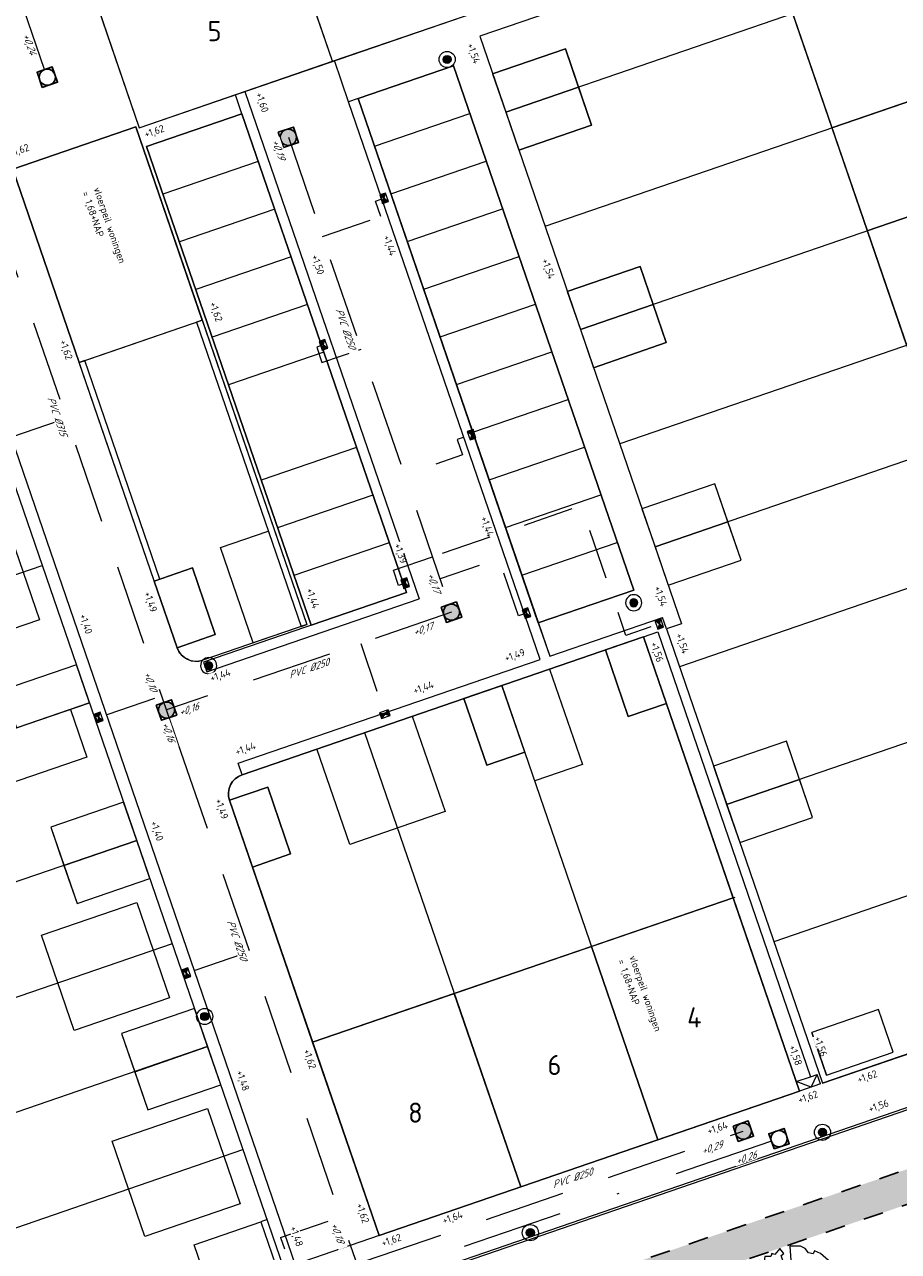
# Model space of a CAD drawing. Header units: metres. Extents: x 264570 to 266133, y 576109 to 577454.
# Tile 23 of 128: x 265119 to 265162, y 576830 to 576891. Entities that reach past the tile are written whole.
import ezdxf
from ezdxf.enums import TextEntityAlignment as Align

# ---------------------------------------------------------------- set-up
doc = ezdxf.new("R2010")
doc.units = ezdxf.units.M
for name, pattern in [('NLCS-HIDDEN', [4, 2, -2]), ('RI-HWA_KOLKAANSLUITING', [4.3, 2.5, -1.8]), ('RI-HWA_PVC', [6.4, 4, -2.4]), ('RI-VWA_PVC', [11, 5, -3, 0, -3])]:
    doc.linetypes.add(name, pattern=pattern)
for name, color, linetype, lineweight in [('B-BH-OG-BEBOUWING-G', 252, 'Continuous', 15), ('B-BH-OG-BEBOUWING-T50', 252, 'Continuous', 15), ('B-OI-RI-HWA_KOLK-S', 252, 'Continuous', 9), ('B-OI-RI-HWA_TRANSPORTLEIDING-G', 252, 'RI-HWA_PVC', 13), ('B-OI-RI-VWA-TRANSPORTLEIDING-G', 252, 'RI-VWA_PVC', 13), ('B-WE-GR-BOOM-S', 252, 'Continuous', 15), ('B-WE-KL-ET_LS_OV_LICHTMAST-S', 252, 'Continuous', 15), ('B-WE-KL-TRACE-A', 252, 'Continuous', 13), ('B-WE-KL-TRACE-GD', 252, 'NLCS-HIDDEN', 25), ('B-WE-OG-TOPOGRAFIE-G', 252, 'Continuous', 15), ('B-WE-RI-HWA-RIOOLPUT-S', 252, 'Continuous', 13), ('B-WE-RI-HWA_KOLKAANSLUITING-G', 252, 'RI-HWA_KOLKAANSLUITING', 18), ('B-WE-RI-VWA_RIOOLPUT_INSPECTIEPUT-S', 252, 'Continuous', 13), ('B-XX-AL-T25', 252, 'Continuous', 9), ('B-XX-RI-T25-200', 252, 'Continuous', 13)]:
    doc.layers.add(name, color=color, linetype=linetype, lineweight=lineweight)
doc.styles.add('NLCS-ISO-ANNOTATIVE-T25', font='NLCS-ISO.ttf', dxfattribs={"height": 2.5})
doc.styles.add('NLCS-ISO-M200-T18-SCHUIN', font='NLCS-ISO.ttf', dxfattribs={"oblique": 30, "height": 0.36})
doc.styles.add('NLCS-ISO-M200-T50', font='NLCS-ISO.ttf', dxfattribs={"height": 1})
doc.styles.get("Standard").update_dxf_attribs({"font": 'arial.ttf'})

# ---------------------------------------------------------------- blocks, each defined once
blk = doc.blocks.new('SGR-BOOM_06')
at = {"linetype": 'Continuous', "flags": 128}
blk.add_lwpolyline([(2.7, 3.52), (2.53, 3.94), (2.2, 4.06), (1.94, 4.52), (1.27, 4.69), (0.86, 4.52), (1.11, 4.27), (1.06, 3.81), (0.23, 3.98), (0.35, 4.32), (0.18, 4.69), (-0.15, 4.61), (-0.49, 4.69), (-1.15, 4.65), (-1.49, 4.48), (-1.95, 4.57), (-2.54, 4.11), (-2.12, 3.9), (-1.99, 3.64), (-1.58, 3.44), (-1.99, 2.89), (-2.54, 2.77), (-2.92, 3.1), (-2.62, 3.22), (-2.87, 3.86), (-3.63, 3.43), (-4, 3.02), (-3.79, 2.85), (-4, 2.51), (-4.42, 2.35), (-4.72, 2.05), (-5.01, 1.21), (-3.88, 0.92), (-3.71, 0.54), (-4, 0.29), (-4.51, 0.29), (-4.6, 0.56), (-5.09, 0.38), (-4.76, -0.17), (-4.93, -0.38), (-4.72, -0.54), (-4.88, -1.01), (-4.53, -1.18), (-4.72, -1.55), (-4.42, -1.59), (-4.29, -1.71), (-4.62, -2.11), (-3.92, -2.68), (-3.67, -2.43), (-3.46, -1.97), (-3.63, -1.76), (-3.42, -1.17), (-3.12, -1.34), (-2.79, -1.76), (-2.5, -2.01), (-2.79, -2.81), (-3.42, -2.93), (-3.67, -3.39), (-3.33, -3.77), (-2.83, -3.9), (-2.77, -4.02), (-2.71, -4.15), (-2.33, -3.73), (-1.83, -3.73), (-1.57, -3.9), (-1.7, -4.27), (-1.7, -4.61), (-1.15, -4.74), (-0.61, -4.69), (-0.49, -4.94), (-0.23, -4.65), (0.1, -4.48), (-0.06, -4.01), (0.27, -3.9), (0.77, -4.02), (0.86, -4.61), (1.15, -4.57), (1.44, -4.74), (2.07, -4.23), (2.37, -4.36), (2.32, -4.15), (2.66, -3.98), (2.41, -3.73), (2.11, -3.64), (2.57, -3.23), (2.62, -2.98), (3.16, -2.85), (3.54, -3.06), (3.79, -2.81), (3.77, -2.63), (4.12, -2.63), (4.12, -2.39), (4.46, -2.26), (4.46, -2.05), (4.08, -2.05), (4.54, -1.59), (4.25, -1.42), (4.63, -1.55), (4.75, -1.26), (4.54, -0.92), (4.84, -0.46), (4.67, -0.25), (4.25, -0.25), (3.75, 0.08), (4.08, 0.29), (4.38, 0.84), (4.54, 0.59), (4.88, 0.71), (4.67, 1.43), (4.71, 1.89), (4.5, 1.97), (4.16, 2.64), (3.83, 3.01), (3.37, 2.6), (3.66, 2.43), (3.91, 1.8), (3.54, 1.72), (3.33, 2.14), (2.99, 2.05), (2.66, 2.31), (2.24, 2.51), (2.45, 2.68), (2.32, 2.93), (2.53, 3.18), (2.87, 3.06), (3.16, 3.23)], close=True, dxfattribs=at)
blk.add_circle((0, 0), 0.15)
blk = doc.blocks.new('N-SRI-KOLK_STRAAT_450X300-SO')
h = blk.add_hatch(color=256)
h.dxf.hatch_style = 1
h.paths.add_polyline_path([(0, 0.75), (-1.125, 1.5), (-1.125, 0)])
h.paths.add_polyline_path([(1.125, 0), (1.125, 1.5), (0, 0.75)])
for p, q in [((-1.125, 0), (1.125, 1.5)), ((1.125, 0), (-1.125, 1.5))]:
    blk.add_line(p, q)
at = {"flags": 128}
blk.add_lwpolyline([(-1.125, 0), (1.125, 0), (1.125, 1.5), (-1.125, 1.5)], close=True, dxfattribs=at)
blk = doc.blocks.new('N-SRI-PUT_HWA-SO')
h = blk.add_hatch(color=256)
h.dxf.hatch_style = 1
h.paths.add_polyline_path([(-2, 0, 1), (2, 0, 1)])
at = {"lineweight": -3, "flags": 128}
blk.add_lwpolyline([(-2, -2), (2, -2), (2, 2), (-2, 2)], close=True, dxfattribs=at)
at = {"lineweight": -3}
blk.add_circle((0, 0), 2, dxfattribs=at)
blk = doc.blocks.new('N-SRI-PUT_SWA-SO')
h = blk.add_hatch(color=256)
h.paths.add_polyline_path([(-2, 2), (0, 2, 0.41155), (-2, 0.02)])
h.paths.add_polyline_path([(-2, -0.02, 0.408866), (-0.02, -2), (-2, -2)])
h.paths.add_polyline_path([(2, -0.02), (2, -2), (0.02, -2, 0.408866)])
h = blk.add_hatch(color=256)
h.paths.add_polyline_path([(0, 2, -0.41155), (2, 0.02), (2, 2)])
h.paths.add_polyline_path([(2, -0.02, -0.408866), (0.02, -2), (2, -2)])
h.paths.add_polyline_path([(-0.02, -2, -0.408866), (-2, -0.02), (-2, -2)])
at = {"flags": 128}
blk.add_lwpolyline([(-2, 2), (2, 2), (2, -2), (-2, -2)], close=True, dxfattribs=at)
at = {"lineweight": -3, "flags": 128}
blk.add_lwpolyline([(2, -2), (2, 2), (-2, 2), (-2, -2)], close=True, dxfattribs=at)
at = {"lineweight": -3}
blk.add_circle((0, 0), 2, dxfattribs=at)
blk = doc.blocks.new('*U32')
blk.add_hatch(color=0).paths.add_polyline_path([(-0.5, 0.05, 1), (0.5, -0.05, 1)])
at = {"color": 0}
for radius in [1, 0.5]:
    blk.add_circle((0, 0), radius, dxfattribs=at)
at = {"lineweight": 30, "flags": 104}
blk.add_attdef('NR.', text='', height=2.5, dxfattribs=at).set_placement((6.75, 1.25), align=Align.TOP_LEFT)

msp = doc.modelspace()

# ---------------------------------------------------------------- hatches: boundary and pattern name
at = {"layer": 'B-WE-KL-TRACE-A'}
h = msp.add_hatch(dxfattribs=at)
h.set_pattern_fill('DOTS', color=256, scale=0.5)
h.set_pattern_definition([(0, (265213.50372, 576754.34745), (0.079375, 0.15875), [0, -0.15875])])
edge = h.paths.add_edge_path()
edge.add_line((265245.427, 576937.04), (265177.867, 576914.053))
edge.add_arc((265180.15, 576907.436), 7, 109.03419, 199.0537)
edge.add_line((265173.534, 576905.151), (265198.213, 576833.693))
edge.add_line((265198.213, 576833.693), (265187.391, 576829.955))
edge.add_line((265187.391, 576829.955), (265213.504, 576754.347))
edge.add_line((265213.504, 576754.347), (265157.98, 576735.275))
edge.add_line((265157.98, 576735.275), (265156.42, 576734.739))
edge.add_line((265156.42, 576734.739), (265144.825, 576730.757))
edge.add_line((265144.825, 576730.757), (265165.437, 576670.748))
edge.add_line((265165.437, 576670.748), (265167.329, 576671.398))
edge.add_line((265167.329, 576671.398), (265174.209, 576651.367))
edge.add_line((265174.209, 576651.367), (265191.294, 576657.235))
edge.add_line((265191.294, 576657.235), (265191.904, 576655.462))
edge.add_line((265191.904, 576655.462), (265217.468, 576664.243))
edge.add_line((265217.468, 576664.243), (265217.969, 576662.782))
edge.add_line((265217.969, 576662.782), (265246.735, 576672.662))
edge.add_line((265246.735, 576672.662), (265218.131, 576755.937))
edge.add_line((265218.131, 576755.937), (265215.395, 576754.997))
edge.add_line((265215.395, 576754.997), (265189.934, 576828.717))
edge.add_line((265189.934, 576828.717), (265200.757, 576832.455))
edge.add_line((265200.757, 576832.455), (265175.424, 576905.804))
edge.add_arc((265180.15, 576907.436), 5, 109.0788, 199.0537, ccw=False)
edge.add_line((265178.516, 576912.161), (265246.071, 576935.147))
edge.add_line((265246.071, 576935.147), (265245.427, 576937.04))
h.paths.add_polyline_path([(265147.366, 576729.515), (265166.679, 576673.289), (265168.57, 576673.939), (265175.451, 576653.908), (265192.536, 576659.776), (265193.145, 576658.003), (265218.709, 576666.784), (265219.211, 576665.323), (265244.194, 576673.904), (265216.889, 576753.395)], flags=16)
h = msp.add_hatch(dxfattribs=at)
h.set_pattern_fill('DOTS', color=256, scale=0.5)
h.set_pattern_definition([(0, (265213.50372, 576751.05414), (0.079375, 0.15875), [0, -0.15875])])
edge = h.paths.add_edge_path()
edge.add_line((265157.98, 576735.275), (265128.517, 576821.046))
edge.add_line((265128.517, 576821.046), (265184.245, 576840.189))
edge.add_line((265184.245, 576840.189), (265187.722, 576830.068))
edge.add_line((265187.722, 576830.068), (265189.281, 576830.608))
edge.add_line((265189.281, 576830.608), (265185.806, 576840.725))
edge.add_line((265185.806, 576840.725), (265194.726, 576843.79))
edge.add_line((265194.726, 576843.79), (265194.188, 576845.349))
edge.add_line((265194.188, 576845.349), (265188.098, 576843.257))
edge.add_line((265188.098, 576843.257), (265167.527, 576903.142))
edge.add_line((265167.527, 576903.142), (265173.517, 576905.199))
edge.add_arc((265180.15, 576907.436), 7, 184.98798, 198.63142, ccw=False)
edge.add_line((265173.177, 576906.827), (265166.991, 576904.703))
edge.add_line((265166.991, 576904.703), (265162.382, 576918.121))
edge.add_line((265162.382, 576918.121), (265112.423, 576900.959))
edge.add_line((265112.423, 576900.959), (265110.487, 576906.593))
edge.add_line((265110.487, 576906.593), (265086.229, 576898.26))
edge.add_line((265086.229, 576898.26), (265084.078, 576904.521))
edge.add_line((265084.078, 576904.521), (265082.517, 576903.985))
edge.add_line((265082.517, 576903.985), (265085.194, 576896.192))
edge.add_line((265085.194, 576896.192), (265109.463, 576904.497))
edge.add_line((265109.463, 576904.497), (265113.884, 576891.625))
edge.add_line((265113.884, 576891.625), (265084.703, 576881.601))
edge.add_line((265084.703, 576881.601), (265105.644, 576820.637))
edge.add_line((265105.644, 576820.637), (265107.205, 576821.174))
edge.add_line((265107.205, 576821.174), (265086.8, 576880.577))
edge.add_line((265086.8, 576880.577), (265115.981, 576890.601))
edge.add_line((265115.981, 576890.601), (265112.959, 576899.399))
edge.add_line((265112.959, 576899.399), (265161.358, 576916.024))
edge.add_line((265161.358, 576916.024), (265186.538, 576842.721))
edge.add_line((265186.538, 576842.721), (265126.421, 576822.071))
edge.add_line((265126.421, 576822.071), (265156.42, 576734.739))
edge.add_line((265156.42, 576734.739), (265157.98, 576735.275))

# ---------------------------------------------------------------- linework, layer by layer
at = {"layer": 'B-BH-OG-BEBOUWING-G', "flags": 128}
for points in [[(265131.963, 576895.292), (265122.374, 576891.998), (265124.396, 576886.111), (265133.985, 576889.405)], [(265168.339, 576889.39), (265166.39, 576895.064), (265156.8, 576891.77), (265158.749, 576886.096)], [(265145.534, 576890.015), (265141.921, 576888.774), (265142.571, 576886.882), (265146.184, 576888.123)], [(265168.339, 576889.39), (265158.749, 576886.096), (265160.504, 576880.988), (265170.094, 576884.283)], [(265146.184, 576888.123), (265142.571, 576886.882), (265143.221, 576884.991), (265146.834, 576886.232)], [(265124.222, 576886.157), (265118.121, 576884.061), (265121.416, 576874.471), (265121.699, 576874.569), (265127.516, 576876.567)], [(265170.094, 576884.283), (265160.504, 576880.988), (265162.453, 576875.314), (265172.043, 576878.608)], [(265149.238, 576879.233), (265145.625, 576877.992), (265146.275, 576876.101), (265149.887, 576877.342)], [(265149.887, 576877.342), (265146.275, 576876.101), (265146.924, 576874.209), (265150.537, 576875.45)], [(265152.941, 576868.452), (265149.329, 576867.211), (265149.978, 576865.319), (265153.591, 576866.56)], [(265153.591, 576866.56), (265149.978, 576865.319), (265150.628, 576863.428), (265154.241, 576864.669)], [(265127.032, 576864.278), (265125.14, 576863.628), (265126.277, 576860.318), (265128.169, 576860.968)], [(265147.514, 576860.211), (265148.651, 576856.901), (265150.543, 576857.551), (265149.405, 576860.861)], [(265121.279, 576859.479), (265117.666, 576858.238), (265118.316, 576856.346), (265121.929, 576857.587)], [(265140.492, 576857.799), (265141.629, 576854.489), (265143.52, 576855.139), (265142.383, 576858.449)], [(265156.492, 576855.683), (265152.879, 576854.442), (265153.529, 576852.55), (265157.142, 576853.791)], [(265128.876, 576852.752), (265130.013, 576849.442), (265131.905, 576850.092), (265130.768, 576853.402)], [(265157.142, 576853.791), (265153.529, 576852.55), (265154.179, 576850.659), (265157.792, 576851.9)], [(265123.623, 576852.655), (265120.01, 576851.414), (265120.66, 576849.522), (265124.273, 576850.763)], [(265124.273, 576850.763), (265120.66, 576849.522), (265121.31, 576847.631), (265124.922, 576848.872)], [(265153.851, 576847.919), (265146.829, 576845.506), (265150.123, 576835.916), (265157.146, 576838.329)], [(265146.829, 576845.506), (265140.02, 576843.167), (265143.314, 576833.577), (265150.123, 576835.916)], [(265140.02, 576843.167), (265132.997, 576840.755), (265136.292, 576831.165), (265143.314, 576833.577)], [(265127.137, 576842.427), (265123.524, 576841.186), (265124.173, 576839.294), (265127.786, 576840.535)], [(265161.064, 576842.374), (265157.754, 576841.237), (265158.479, 576839.125), (265161.789, 576840.262)], [(265127.786, 576840.535), (265124.173, 576839.294), (265124.823, 576837.403), (265128.436, 576838.644)]]:
    msp.add_lwpolyline(points, close=True, dxfattribs=at)
at = {"layer": 'B-OI-RI-HWA_TRANSPORTLEIDING-G'}
msp.add_line((265135.566, 576829.891), (265154.355, 576836.344), dxfattribs=at)
for points in [[(265114.998, 576888.536), (265126.463, 576855.147), (265135.184, 576829.759)], [(265131.792, 576885.633), (265136.064, 576873.199), (265139.882, 576862.083)], [(265139.882, 576862.083), (265125.748, 576857.232)]]:
    msp.add_lwpolyline(points, dxfattribs=at)
at = {"layer": 'B-OI-RI-VWA-TRANSPORTLEIDING-G'}
msp.add_line((265155.747, 576835.844), (265106.371, 576818.899), dxfattribs=at)
at = {"layer": 'B-OI-RI-VWA-TRANSPORTLEIDING-G', "flags": 128}
msp.add_lwpolyline([(265119.705, 576888.993), (265116.77, 576897.538)], dxfattribs=at)
at = {"layer": 'B-WE-KL-TRACE-GD', "ltscale": 0.5, "flags": 128}
msp.add_lwpolyline([(265082.517, 576903.985), (265085.194, 576896.192), (265109.463, 576904.497), (265113.884, 576891.625), (265084.703, 576881.601), (265105.644, 576820.637), (265107.205, 576821.174), (265086.8, 576880.577), (265115.981, 576890.601), (265112.959, 576899.399), (265161.358, 576916.024), (265186.538, 576842.721), (265126.421, 576822.071), (265156.42, 576734.739), (265157.98, 576735.275), (265128.517, 576821.046), (265184.245, 576840.189), (265187.722, 576830.068), (265189.281, 576830.608), (265185.806, 576840.725), (265194.726, 576843.79), (265194.188, 576845.349), (265188.098, 576843.257), (265167.527, 576903.142), (265173.517, 576905.199, -0.059601), (265173.177, 576906.827), (265166.991, 576904.703), (265162.918, 576916.56)], format="xyb", dxfattribs=at)
at = {"layer": 'B-WE-OG-TOPOGRAFIE-G'}
for p, q in [((265151.074, 576908.439), (265173.257, 576843.863)), ((265133.985, 576889.405), (265129.94, 576901.179)), ((265120.351, 576897.886), (265124.396, 576886.111)), ((265166.39, 576895.064), (265142.571, 576886.882)), ((265124.396, 576886.111), (265144.55, 576893.034)), ((265146.077, 576892.29), (265141.28, 576890.642)), ((265141.28, 576890.642), (265151.288, 576861.508)), ((265141.921, 576888.774), (265145.534, 576890.015)), ((265145.534, 576890.015), (265146.834, 576886.232)), ((265134.782, 576887.395), (265134.08, 576889.438)), ((265168.339, 576889.39), (265144.52, 576881.208)), ((265129.489, 576886.798), (265129.163, 576887.748)), ((265129.635, 576887.911), (265138.279, 576862.749)), ((265135.255, 576887.557), (265134.782, 576887.395)), ((265144.283, 576859.736), (265134.782, 576887.395)), ((265135.255, 576887.557), (265144.756, 576859.898)), ((265136.067, 576885.193), (265140.796, 576886.817)), ((265118.121, 576884.061), (265124.222, 576886.157)), ((265124.222, 576886.157), (265132.702, 576861.468)), ((265146.834, 576886.232), (265143.221, 576884.991)), ((265130.301, 576884.433), (265125.572, 576882.809)), ((265136.879, 576882.828), (265141.608, 576884.453)), ((265126.277, 576860.318), (265118.121, 576884.061)), ((265170.094, 576884.283), (265146.275, 576876.101)), ((265131.563, 576829.541), (265113.269, 576882.796)), ((265131.113, 576882.069), (265126.385, 576880.445)), ((265137.692, 576880.464), (265142.42, 576882.088)), ((265131.926, 576879.705), (265127.197, 576878.08)), ((265138.504, 576878.1), (265143.233, 576879.724)), ((265145.625, 576877.992), (265149.238, 576879.233)), ((265149.238, 576879.233), (265150.537, 576875.45)), ((265172.043, 576878.608), (265148.224, 576870.426)), ((265132.738, 576877.34), (265128.009, 576875.716)), ((265139.316, 576875.735), (265144.045, 576877.36)), ((265121.416, 576874.471), (265127.516, 576876.567)), ((265127.516, 576876.567), (265127.232, 576876.469)), ((265127.232, 576876.469), (265132.419, 576861.37)), ((265150.537, 576875.45), (265146.924, 576874.209)), ((265121.699, 576874.569), (265121.416, 576874.471)), ((265125.424, 576863.726), (265121.699, 576874.569)), ((265133.55, 576874.976), (265128.821, 576873.351)), ((265140.128, 576873.371), (265144.857, 576874.995)), ((265173.797, 576873.501), (265149.978, 576865.319)), ((265140.94, 576871.006), (265145.669, 576872.631)), ((265135.174, 576870.247), (265130.446, 576868.623)), ((265141.753, 576868.642), (265146.481, 576870.266)), ((265135.987, 576867.883), (265131.258, 576866.258)), ((265135.987, 576867.883), (265136.799, 576865.518)), ((265142.565, 576866.278), (265147.294, 576867.902)), ((265152.941, 576868.452), (265149.329, 576867.211)), ((265154.241, 576864.669), (265152.941, 576868.452)), ((265175.751, 576867.812), (265151.185, 576859.374)), ((265117.832, 576866.436), (265119.456, 576861.707)), ((265128.43, 576865.287), (265130.794, 576866.099)), ((265136.799, 576865.518), (265132.07, 576863.894)), ((265143.377, 576863.913), (265148.106, 576865.538)), ((265130.054, 576860.558), (265128.43, 576865.287)), ((265096.177, 576856.354), (265119.59, 576864.397)), ((265125.14, 576863.628), (265127.032, 576864.278)), ((265127.032, 576864.278), (265128.169, 576860.968)), ((265150.628, 576863.428), (265154.241, 576864.669)), ((265125.14, 576863.628), (265125.424, 576863.726)), ((265126.277, 576860.318), (265125.14, 576863.628)), ((265137.643, 576863.059), (265127.581, 576859.603)), ((265127.743, 576859.13), (265138.279, 576862.749)), ((265144.756, 576859.898), (265150.345, 576861.819)), ((265119.456, 576861.707), (265114.727, 576860.083)), ((265132.702, 576861.468), (265127.548, 576859.697)), ((265132.419, 576861.37), (265130.054, 576860.558)), ((265132.419, 576861.37), (265132.702, 576861.468)), ((265144.189, 576861.549), (265144.756, 576859.898)), ((265151.288, 576861.508), (265150.54, 576861.251)), ((265150.54, 576861.251), (265158.281, 576838.718)), ((265128.169, 576860.968), (265126.277, 576860.318)), ((265149.405, 576860.861), (265129.496, 576854.022)), ((265147.514, 576860.211), (265149.405, 576860.861)), ((265157.146, 576838.329), (265149.405, 576860.861)), ((265150.115, 576861.105), (265157.692, 576839.045)), ((265178.095, 576860.989), (265153.529, 576852.55)), ((265148.651, 576856.901), (265147.514, 576860.211)), ((265121.279, 576859.479), (265117.666, 576858.238)), ((265121.929, 576857.587), (265121.279, 576859.479)), ((265127.581, 576859.603), (265127.743, 576859.13)), ((265129.301, 576854.59), (265144.283, 576859.736)), ((265144.748, 576859.261), (265146.372, 576854.532)), ((265142.383, 576858.449), (265150.123, 576835.916)), ((265121.929, 576857.587), (265098.517, 576849.545)), ((265118.316, 576856.346), (265121.929, 576857.587)), ((265141.629, 576854.489), (265140.492, 576857.799)), ((265150.543, 576857.551), (265148.651, 576856.901)), ((265120.983, 576857.262), (265121.795, 576854.898)), ((265137.938, 576856.922), (265139.563, 576852.193)), ((265135.574, 576856.11), (265143.314, 576833.577)), ((265134.834, 576850.569), (265133.209, 576855.298)), ((265143.52, 576855.139), (265141.629, 576854.489)), ((265156.492, 576855.683), (265152.879, 576854.442)), ((265157.792, 576851.9), (265156.492, 576855.683)), ((265121.795, 576854.898), (265117.066, 576853.273)), ((265129.496, 576854.022), (265129.301, 576854.59)), ((265146.372, 576854.532), (265144.008, 576853.72)), ((265180.434, 576854.179), (265155.868, 576845.741)), ((265128.876, 576852.752), (265130.768, 576853.402)), ((265130.768, 576853.402), (265131.905, 576850.092)), ((265123.623, 576852.655), (265120.01, 576851.414)), ((265128.876, 576852.752), (265136.292, 576831.165)), ((265130.013, 576849.442), (265128.876, 576852.752)), ((265139.563, 576852.193), (265134.834, 576850.569)), ((265154.179, 576850.659), (265157.792, 576851.9)), ((265120.01, 576851.414), (265121.31, 576847.631)), ((265124.273, 576850.763), (265100.861, 576842.721)), ((265131.905, 576850.092), (265130.013, 576849.442)), ((265130.013, 576849.442), (265132.997, 576840.755)), ((265121.31, 576847.631), (265124.922, 576848.872)), ((265132.997, 576840.755), (265153.851, 576847.919)), ((265153.851, 576847.919), (265153.946, 576847.951)), ((265119.545, 576846.057), (265124.274, 576847.682)), ((265124.274, 576847.682), (265125.898, 576842.953)), ((265158.281, 576838.718), (265182.847, 576847.157)), ((265121.17, 576841.329), (265119.545, 576846.057)), ((265126.032, 576845.642), (265102.62, 576837.6)), ((265183.659, 576844.793), (265137.104, 576828.801)), ((265125.898, 576842.953), (265121.17, 576841.329)), ((265140.02, 576843.167), (265132.997, 576840.755)), ((265127.137, 576842.427), (265123.524, 576841.186)), ((265161.789, 576840.262), (265161.064, 576842.374)), ((265123.524, 576841.186), (265124.823, 576837.403)), ((265157.754, 576841.237), (265158.479, 576839.125)), ((265158.479, 576839.125), (265157.754, 576841.237)), ((265127.786, 576840.535), (265104.374, 576832.493)), ((265132.997, 576840.755), (265133.281, 576840.852)), ((265156.983, 576838.801), (265157.692, 576839.045)), ((265157.713, 576838.523), (265156.983, 576838.801)), ((265158.186, 576838.686), (265157.146, 576838.329)), ((265157.692, 576839.045), (265158.024, 576839.159)), ((265157.713, 576838.523), (265158.024, 576839.159)), ((265158.186, 576838.686), (265158.024, 576839.159)), ((265124.823, 576837.403), (265128.436, 576838.644)), ((265136.292, 576831.165), (265157.146, 576838.329)), ((265123.054, 576835.843), (265127.783, 576837.468)), ((265127.783, 576837.468), (265129.407, 576832.739)), ((265124.678, 576831.114), (265123.054, 576835.843)), ((265106.128, 576827.386), (265129.541, 576835.428)), ((265129.407, 576832.739), (265124.678, 576831.114)), ((265127.121, 576830.714), (265130.431, 576831.851)), ((265130.734, 576831.955), (265130.431, 576831.851)), ((265130.431, 576831.851), (265131.156, 576829.739)), ((265136.292, 576831.165), (265132.13, 576829.736)), ((265127.846, 576828.602), (265127.121, 576830.714))]:
    msp.add_line(p, q, dxfattribs=at)
for points in [[(265129.94, 576901.179), (265120.351, 576897.886), (265124.396, 576886.111), (265133.985, 576889.405)], [(265133.985, 576889.405), (265144.55, 576893.034), (265144.477, 576893.247), (265145.614, 576893.637), (265146.077, 576892.29), (265141.28, 576890.642), (265151.288, 576861.508), (265150.54, 576861.251), (265158.281, 576838.718)], [(265121.416, 576874.471), (265118.121, 576884.061), (265124.222, 576886.157), (265127.516, 576876.567)], [(265132.163, 576829.641), (265113.804, 576883.086)], [(265150.54, 576861.251), (265150.347, 576861.813)], [(265149.405, 576860.861), (265150.115, 576861.105)], [(265153.851, 576847.919), (265157.146, 576838.329), (265136.292, 576831.165), (265132.997, 576840.755)], [(265137.25, 576828.745), (265183.597, 576844.666)], [(265173.257, 576843.863), (265158.281, 576838.718)]]:
    msp.add_lwpolyline(points, dxfattribs=at)
for points in [[(265139.984, 576889.182), (265148.918, 576863.173), (265144.189, 576861.549), (265135.255, 576887.557)], [(265139.984, 576889.182), (265135.255, 576887.557), (265144.189, 576861.549), (265148.918, 576863.173)], [(265129.489, 576886.798), (265137.643, 576863.059), (265132.915, 576861.435), (265124.76, 576885.173)], [(265132.915, 576861.435), (265137.643, 576863.059), (265129.489, 576886.798), (265124.76, 576885.173)], [(265161.789, 576840.262), (265161.064, 576842.374), (265157.754, 576841.237), (265158.479, 576839.125)]]:
    msp.add_lwpolyline(points, close=True, dxfattribs=at)
msp.add_lwpolyline([(265118.121, 576884.061), (265124.222, 576886.157), (265132.702, 576861.468), (265127.548, 576859.697, -0.414214), (265126.277, 576860.318)], format="xyb", close=True, dxfattribs=at)
for points in [[(265127.516, 576876.567), (265132.702, 576861.468), (265127.548, 576859.697, -0.414214), (265126.277, 576860.318), (265121.416, 576874.471)], [(265132.997, 576840.755), (265128.876, 576852.752, -0.413921), (265129.496, 576854.022), (265149.405, 576860.861), (265153.851, 576847.919)]]:
    msp.add_lwpolyline(points, format="xyb", dxfattribs=at)
for centre, start, end in [((265127.223, 576860.643), 198.95802, 288.95802), ((265129.822, 576853.077), 109.0152, 198.95802)]:
    msp.add_arc(centre, 1, start, end, dxfattribs=at)
at = {"layer": 'B-WE-RI-HWA_KOLKAANSLUITING-G'}
for p, q in [((265136.111, 576882.464), (265136.395, 576882.561)), ((265136.371, 576881.707), (265136.111, 576882.464)), ((265133.482, 576880.715), (265136.371, 576881.707)), ((265118.085, 576870.776), (265120.781, 576871.702)), ((265135.381, 576860.536), (265136.558, 576857.077)), ((265122.813, 576857.013), (265125.509, 576857.939)), ((265127.171, 576844.328), (265129.862, 576845.253)), ((265131.407, 576831.073), (265134.382, 576832.095)), ((265131.407, 576831.073), (265131.602, 576830.506))]:
    msp.add_line(p, q, dxfattribs=at)
for points in [[(265133.389, 576875.291), (265133.2, 576875.226), (265133.46, 576874.469), (265135.399, 576875.135)], [(265137.45, 576863.469), (265137.261, 576863.404), (265137.001, 576864.16), (265138.94, 576864.826)]]:
    msp.add_lwpolyline(points, dxfattribs=at)
at = {"layer": 'B-WE-RI-HWA_KOLKAANSLUITING-G', "flags": 128}
for points in [[(265140.456, 576870.739), (265140.172, 576870.642), (265140.432, 576869.885), (265137.543, 576868.893)], [(265143.461, 576861.991), (265143.206, 576861.904), (265142.233, 576864.736), (265139.313, 576863.739)]]:
    msp.add_lwpolyline(points, dxfattribs=at)

# ---------------------------------------------------------------- block references
at = {"layer": 'B-OI-RI-HWA_KOLK-S', "xscale": 0.2, "yscale": 0.2, "zscale": 0.2}
for p, rotation in [((265136.395, 576882.561), 288.9580202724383), ((265133.389, 576875.291), 288.9580202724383), ((265141.023, 576870.934), 108.9580202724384), ((265137.45, 576863.469), 288.9580202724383), ((265143.461, 576861.991), 288.9580202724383), ((265150.332, 576861.55), 108.9580202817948), ((265122.246, 576856.818), 288.9580202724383), ((265136.525, 576857.172), 198.9580202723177), ((265126.603, 576844.133), 288.9580202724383)]:
    msp.add_blockref('N-SRI-KOLK_STRAAT_450X300-SO', p, dxfattribs=dict(at, rotation=rotation))
at = {"layer": 'B-WE-GR-BOOM-S', "xscale": 0.5999999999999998, "yscale": 0.5999999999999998, "rotation": 288.9573062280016}
msp.add_blockref('SGR-BOOM_06', (265156.945, 576827.554), dxfattribs=at)
at = {"layer": 'B-WE-KL-ET_LS_OV_LICHTMAST-S', "zscale": 0.4}
for p, xscale, yscale, rotation in [((265139.665, 576889.495), 0.4, 0.4, 288.9580202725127), ((265148.92, 576862.55), -0.4000000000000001, 0.4000000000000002, 288.9580202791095), ((265127.84, 576859.427), -0.4000000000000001, 0.4000000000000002, 288.9580202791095), ((265127.643, 576842.03), 0.4, 0.4, 288.9580202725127), ((265158.281, 576836.287), 0.4, 0.4, 288.9580202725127), ((265143.792, 576831.309), 0.4, 0.4, 288.9580202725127)]:
    msp.add_blockref('*U32', p, dxfattribs=dict(at, xscale=xscale, yscale=yscale, rotation=rotation))
at = {"layer": 'B-WE-RI-HWA-RIOOLPUT-S', "xscale": 0.2000000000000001, "yscale": 0.2000000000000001, "zscale": 0.2000000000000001, "rotation": 288.9573062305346}
for p in [(265131.792, 576885.633), (265139.882, 576862.083), (265125.749, 576857.228), (265154.355, 576836.344)]:
    msp.add_blockref('N-SRI-PUT_HWA-SO', p, dxfattribs=at)
at = {"layer": 'B-WE-RI-VWA_RIOOLPUT_INSPECTIEPUT-S', "xscale": 0.2, "yscale": 0.2, "zscale": 0.2, "rotation": 288.9580202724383}
for p in [(265119.835, 576888.615), (265156.127, 576835.97)]:
    msp.add_blockref('N-SRI-PUT_SWA-SO', p, dxfattribs=at)

# ---------------------------------------------------------------- texts
at = {"layer": 'B-BH-OG-BEBOUWING-T50', "style": 'NLCS-ISO-M200-T50'}
for s, p in [('5', (265128.132, 576890.901)), ('7', (265122.811, 576880.536)), ('4', (265151.926, 576841.991)), ('6', (265144.988, 576839.628)), ('8', (265138.093, 576837.264))]:
    msp.add_text(s, height=1, dxfattribs=at).set_placement(p, align=Align.MIDDLE)

# ---------------------------------------------------------------- next in the draw order: texts
at = {"layer": 'B-XX-AL-T25', "char_height": 0.36, "attachment_point": 1, "style": 'NLCS-ISO-ANNOTATIVE-T25', "bg_fill": 3, "bg_fill_color": 256, "bg_fill_transparency": 0}
for s, width, insert, rotation, box_fill_scale in [('+1,54', 0.5, (265140.99, 576890.345), 288.84181, 1.15), ('+1,60', 0.5, (265130.509, 576887.904), 288.84181, 1.15), ('+1,62', 0.5, (265124.608, 576885.944), 18.84181, 1.15), ('+1,62', 0.5, (265117.905, 576885.003), 18.84181, 1.15), ('+1,44', 0.5, (265136.829, 576880.823), 288.84181, 1.15), ('+1,50', 0.5, (265133.274, 576879.854), 288.84181, 1.15), ('+1,54', 0.5, (265144.697, 576879.662), 288.84181, 1.15), ('+1,62', 0.5, (265128.221, 576877.518), 288.84181, 1.15), ('+1,62', 0.5, (265120.784, 576875.635), 288.84181, 1.15), ('+1,39', 0.5, (265137.374, 576865.54), 288.84181, 1.15), ('+1,49', 0.5, (265124.969, 576863.145), 288.84181, 1.15), ('+1,44', 0.5, (265133.012, 576863.326), 288.84181, 1.15), ('+1,40', 0.5, (265121.762, 576862.044), 288.84181, 1.15), ('+1,54', 0.5, (265151.339, 576861.083), 288.84181, 1.15), ('+1,49', 0.5, (265142.469, 576859.956), 18.84181, 1.15), ('+1,44', 0.5, (265127.863, 576858.964), 18.84181, 1.15), ('+1,44', 0.5, (265137.936, 576858.349), 18.84181, 1.15), ('+1,44', 0.5, (265129.115, 576855.319), 18.84181, 1.15), ('+1,49', 0.5, (265128.496, 576852.877), 288.84181, 1.15), ('+1,40', 0.5, (265125.289, 576851.776), 288.84181, 1.15), ('\\pxt6;vloerpeil woningen\\P\\pt11;= 1,68+NAP', 5.85002, (265149.037, 576845.105), 288.84181, 1.5), ('+1,56', 0.5, (265158.207, 576841.087), 288.84181, 1.15), ('+1,62', 0.5, (265132.867, 576840.458), 288.84181, 1.15), ('+1,58', 0.5, (265156.955, 576840.658), 288.84181, 1.15), ('+1,48', 0.5, (265129.54, 576839.404), 288.84181, 1.15), ('+1,62', 0.5, (265159.963, 576839.064), 18.84181, 1.15), ('+1,62', 0.5, (265157.024, 576838.055), 18.84181, 1.15), ('+1,56', 0.5, (265160.52, 576837.604), 18.84181, 1.15), ('+1,62', 0.5, (265135.493, 576832.813), 288.84181, 1.15), ('+1,64', 0.5, (265139.388, 576832.069), 18.84181, 1.15), ('+1,48', 0.5, (265132.206, 576831.684), 288.84181, 1.15), ('+1,62', 0.5, (265136.363, 576830.95), 18.84181, 1.15)]:
    msp.add_mtext_dynamic_manual_height_columns(s, width=width, gutter_width=9, heights=[0], dxfattribs=dict(at, insert=insert, rotation=rotation, box_fill_scale=box_fill_scale))
at = {"layer": 'B-XX-AL-T25', "insert": (265122.464, 576883.201), "char_height": 0.36, "attachment_point": 1, "rotation": 288.84181, "style": 'NLCS-ISO-ANNOTATIVE-T25', "bg_fill": 2}
msp.add_mtext_dynamic_manual_height_columns('\\pxt6;vloerpeil woningen\\P\\pt11;= 1,68+NAP', width=5.85002, gutter_width=9, heights=[0], dxfattribs=at)
at = {"layer": 'B-XX-RI-T25-200', "char_height": 0.36, "attachment_point": 1, "style": 'NLCS-ISO-M200-T18-SCHUIN', "bg_fill": 3, "box_fill_scale": 1.15, "bg_fill_color": 256, "bg_fill_transparency": 0}
for s, width, heights, insert, rotation in [('+0,24', 1.29914, [0], (265118.952, 576890.848), 288.95802), ('+0,19', 1.29914, [0], (265131.311, 576885.596), 288.95802), ('+0,17', 0.41816, [0.174], (265139.016, 576864.096), 288.95802), ('+0,17', 0.51099, [0], (265137.915, 576861.241), 18.95802), ('+0,10', 1.29914, [0], (265124.962, 576859.203), 288.95802), ('+0,16', 1.29914, [0], (265125.853, 576856.7), 288.95802), ('+0,26', 1.00371, [0.199], (265153.912, 576835.013), 18.95802), ('+0,18', 1.29914, [0], (265134.233, 576831.871), 288.95802)]:
    msp.add_mtext_dynamic_manual_height_columns(s, width=width, gutter_width=17.5, heights=heights, dxfattribs=dict(at, insert=insert, rotation=rotation))
for insert, width, rotation in [((265134.461, 576877.21), 3.63065, 288.95802), ((265131.748, 576859.118), 3.69537, 18.95802), ((265129.077, 576846.877), 3.58567, 288.95802), ((265144.824, 576833.843), 3.69708, 18.95802)]:
    msp.add_mtext('\\A1;PVC %%C250', dxfattribs=dict(at, insert=insert, width=width, rotation=rotation))
at = {"layer": 'B-XX-RI-T25-200', "insert": (265120.168, 576872.832), "char_height": 0.36, "attachment_point": 1, "rotation": 288.95802, "style": 'NLCS-ISO-M200-T18-SCHUIN', "bg_fill": 3, "box_fill_scale": 1.15, "bg_fill_color": 256, "bg_fill_transparency": 0}
msp.add_mtext('\\A1;PVC %%C315', dxfattribs=at)

# ---------------------------------------------------------------- next in the draw order: linework, layer by layer
at = {"layer": 'B-WE-RI-HWA_KOLKAANSLUITING-G', "flags": 128}
msp.add_lwpolyline([(265149.765, 576861.355), (265148.535, 576860.932), (265146.326, 576867.363), (265138.94, 576864.826)], dxfattribs=at)

# ---------------------------------------------------------------- next in the draw order: texts
at = {"layer": 'B-XX-RI-T25-200', "char_height": 0.36, "attachment_point": 1, "rotation": 18.95802, "style": 'NLCS-ISO-M200-T18-SCHUIN', "bg_fill": 3, "box_fill_scale": 1.15, "bg_fill_color": 256, "bg_fill_transparency": 0}
for s, insert in [('+0,16', (265126.302, 576857.267)), ('+0,29', (265152.214, 576835.515))]:
    msp.add_mtext_dynamic_manual_height_columns(s, width=1.29914, gutter_width=17.5, heights=[0], dxfattribs=dict(at, insert=insert))

# ---------------------------------------------------------------- next in the draw order: texts
at = {"layer": 'B-XX-AL-T25', "char_height": 0.36, "attachment_point": 1, "style": 'NLCS-ISO-ANNOTATIVE-T25', "bg_fill": 3, "box_fill_scale": 1.15, "bg_fill_color": 256, "bg_fill_transparency": 0}
for s, insert, rotation in [('+1,44', (265141.665, 576866.88), 288.84181), ('+1,54', (265150.269, 576863.423), 288.84181), ('+1,56', (265150.087, 576860.653), 288.84181), ('+1,64', (265152.524, 576836.509), 18.84181)]:
    msp.add_mtext_dynamic_manual_height_columns(s, width=0.5, gutter_width=9, heights=[0], dxfattribs=dict(at, insert=insert, rotation=rotation))

doc.saveas('drawing.dxf')
